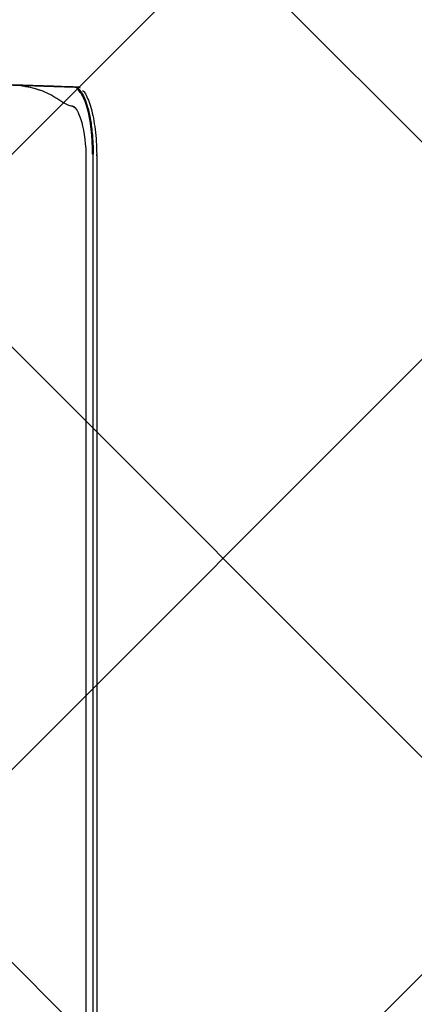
# Model space of a CAD drawing. Header units: millimetres. Extents: x 24385 to 79107, y -56478 to -23676.
# Tile 77 of 256: x 28696 to 28710, y -35230 to -35194. Entities that reach past the tile are written whole.
import ezdxf

# ---------------------------------------------------------------- set-up
doc = ezdxf.new("R2010")
doc.units = ezdxf.units.MM
doc.header["$LTSCALE"] = 2
doc.linetypes.add('DASHED', pattern=[19.05, 12.7, -6.35])
doc.layers.add('0_OPIS', color=7, linetype='Continuous', lineweight=13)
doc.layers.add('A_KRESKOWANIE', color=9, linetype='Continuous', lineweight=0)
for name, color, linetype in [('3DPLAN_A_OPIS', 8, 'Continuous'), ('IS_freon_urządzenia', 3, 'DASHED'), ('IS_KLIM_urządzenia', 3, 'Continuous')]:
    doc.layers.add(name, color=color, linetype=linetype)
doc.styles.add('ARIAL', font='arial.ttf')

# ---------------------------------------------------------------- blocks, each defined once
blk = doc.blocks.new('G$C8A3076D4')
at = {"layer": 'IS_KLIM_urządzenia', "linetype": 'Continuous'}
for p, q in [((103.386, 0.759), (103.388, 0.817)), ((100.744, 0.001), (100.744, 0.001))]:
    blk.add_line(p, q, dxfattribs=at)
for points, knots in [([(102.611, 0.919), (102.642, 1.038), (102.723, 1.269), (102.936, 1.573), (103.131, 1.892), (103.319, 2.36), (103.445, 2.965), (103.492, 3.451), (103.498, 3.69)], [0, 0, 0, 0, 0.125164, 0.250317, 0.377143, 0.504973, 0.760211, 1, 1, 1, 1]), ([(103.386, 0.772), (103.401, 1.236), (103.409, 1.455), (103.415, 1.651), (103.415, 1.634), (103.415, 1.662), (103.417, 1.698), (103.429, 2.068), (103.434, 2.24), (103.451, 2.742), (103.46, 3.035), (103.474, 3.432)], [0, 0, 0, 0, 0.256205, 0.256205, 0.51241, 0.51241, 0.768615, 0.768615, 0.896717, 0.896717, 1, 1, 1, 1]), ([(103.474, 3.432), (103.47, 3.339), (103.468, 3.252), (103.458, 2.956), (103.452, 2.781), (103.438, 2.343), (103.432, 2.16), (103.419, 1.763), (103.418, 1.726), (103.416, 1.693), (103.417, 1.712), (103.411, 1.522), (103.404, 1.304), (103.388, 0.839)], [0, 0, 0, 0, 0.024771, 0.024771, 0.089786, 0.089786, 0.219817, 0.219817, 0.479878, 0.479878, 0.739939, 0.739939, 1, 1, 1, 1]), ([(103.457, 3.036), (103.448, 2.967), (103.429, 2.829), (103.386, 2.624), (103.332, 2.423), (103.286, 2.294), (103.263, 2.231)], [0, 0, 0, 0, 0.251633, 0.503464, 0.758643, 1, 1, 1, 1]), ([(102.609, 0.896), (102.524, 0.79), (102.318, 0.681), (101.617, 0.488), (101.102, 0.424), (100.58, 0.425)], [0, 0, 0, 0, 0.462889, 0.462889, 1, 1, 1, 1]), ([(103.389, 0.865), (103.387, 0.808), (103.353, 0.749), (103.229, 0.634), (103.145, 0.578), (102.931, 0.471), (102.804, 0.421), (102.504, 0.33), (102.339, 0.292), (101.978, 0.226), (101.781, 0.199), (101.311, 0.154), (101.029, 0.14), (100.746, 0.142)], [0, 0, 0, 0, 0.173481, 0.173481, 0.328793, 0.328793, 0.484104, 0.484104, 0.639416, 0.639416, 0.794727, 0.794727, 1, 1, 1, 1]), ([(100.572, 0.425), (100.447, 0.426), (100.258, 0.426), (100.006, 0.427), (99.629, 0.427), (98.811, 0.427), (97.05, 0.427), (93.528, 0.427), (86.484, 0.427), (72.395, 0.427), (60.319, 0.427), (52.268, 0.427)], [0, 0, 0, 0, 0.007813, 0.011719, 0.015625, 0.03125, 0.0625, 0.125, 0.25, 0.5, 1, 1, 1, 1]), ([(103.259, 0.555), (103.223, 0.518), (103.176, 0.482), (102.982, 0.366), (102.787, 0.289), (102.312, 0.157), (102.026, 0.102), (101.413, 0.026), (101.08, 0.004), (100.744, 0.001)], [0, 0, 0, 0, 0.127669, 0.127669, 0.418446, 0.418446, 0.709223, 0.709223, 1, 1, 1, 1]), ([(100.746, 0.161), (101.427, 0.159), (102.096, 0.24), (102.813, 0.446), (103.005, 0.531), (103.198, 0.658), (103.246, 0.699), (103.28, 0.739)], [0, 0, 0, 0, 0.576058, 0.576058, 0.864086, 0.864086, 1, 1, 1, 1]), ([(52.269, 0.142), (58.342, 0.142), (64.415, 0.142), (75.806, 0.142), (83.784, 0.142), (91.761, 0.142), (95.75, 0.142), (97.08, 0.142), (99.074, 0.142), (99.739, 0.142), (100.463, 0.142), (100.521, 0.142), (100.58, 0.142)], [0, 0, 0, 0, 0.377122, 0.377122, 0.707371, 0.872496, 0.872496, 0.955059, 0.955059, 0.99634, 0.99634, 1, 1, 1, 1]), ([(100.58, 0), (100.544, 0), (100.508, 0), (100.329, 0), (100.185, 0), (99.465, 0), (98.89, 0), (96.013, 0), (93.711, 0), (82.202, 0), (72.995, 0), (62.38, 0), (60.972, 0), (57.132, 0), (54.7, 0), (52.269, 0)], [0, 0, 0, 0, 0.002233, 0.002233, 0.011167, 0.011167, 0.0469, 0.0469, 0.189835, 0.189835, 0.761574, 0.761574, 0.84899, 0.84899, 1, 1, 1, 1])]:
    blk.add_open_spline(points, degree=3, knots=knots, dxfattribs=at)
for points, degree in [([(102.605, 0.873), (102.619, 0.919)], 1), ([(102.652, 0.992), (102.651, 0.977), (102.647, 0.962), (102.64, 0.946)], 3), ([(102.656, 1.029), (102.655, 1.022), (102.654, 1.016), (102.654, 1.009)], 3), ([(100.58, 0.425), (100.578, 0.425), (100.575, 0.425), (100.572, 0.425)], 3), ([(103.35, 0.654), (103.383, 0.694), (103.379, 0.739)], 2), ([(103.384, 0.737), (103.384, 0.736), (103.384, 0.736), (103.384, 0.736)], 3), ([(103.385, 0.744), (103.385, 0.749), (103.386, 0.754), (103.386, 0.759)], 3), ([(103.386, 0.759), (103.386, 0.763), (103.386, 0.767), (103.386, 0.772)], 3), ([(100.58, 0.142), (100.636, 0.142), (100.691, 0.141), (100.746, 0.141)], 3), ([(100.688, 0), (100.652, 0), (100.616, 0), (100.58, 0)], 3), ([(100.682, 0), (100.713, 0), (100.744, 0.001)], 2)]:
    blk.add_open_spline(points, degree=degree, dxfattribs=at)
blk = doc.blocks.new('II pietrooo')
at = {"layer": 'A_KRESKOWANIE', "transparency": 33554687}
h = blk.add_hatch(dxfattribs=at)
h.set_pattern_fill('ANSI37', color=256, scale=5)
h.paths.add_polyline_path([(29041.457, -35023.037), (28860.457, -35023.037), (28860.457, -35014.037), (28745.457, -35014.037), (28674.457, -35014.037), (28674.457, -35084.037), (28697.457, -35084.037), (28697.457, -35187.037), (28685.708, -35187.037), (28685.708, -35200.32), (28674.457, -35200.32), (28674.457, -35444.037), (28826.457, -35444.037), (28826.457, -35302.037), (28932.457, -35302.037), (28932.457, -35444.037), (29175.457, -35444.037), (29175.457, -35404.037), (29226.457, -35404.037), (29226.457, -35014.037), (29156.457, -35014.037), (29041.457, -35014.037)])
h.paths.add_polyline_path([(29052.545, -35277.894), (28844.012, -35277.894), (28844.012, -35222.58), (29052.545, -35222.58)], flags=16)
h.paths.add_polyline_path([(28885.604, -35252.075), (29003.18, -35252.075), (29003.18, -35230.559), (28885.604, -35230.559)], flags=8)
h.paths.add_polyline_path([(28875.265, -35273.795), (28992.841, -35273.795), (28992.841, -35252.279), (28875.265, -35252.279)], flags=8)
h.paths.add_polyline_path([(28840.515, -35146.32), (29083.644, -35146.32), (29083.644, -35200.32), (28840.515, -35200.32)], flags=16)
h.paths.add_polyline_path([(28845.532, -35167.934), (28882.864, -35167.934), (28882.864, -35149.886), (28845.532, -35149.886)], flags=8)
h.paths.add_polyline_path([(28903.238, -35168.138), (29004.566, -35168.138), (29004.566, -35149.73), (28903.238, -35149.73)], flags=8)
h.paths.add_polyline_path([(28902.962, -35198.048), (28949.642, -35198.048), (28949.642, -35177.636), (28902.962, -35177.636)], flags=8)
h.paths.add_polyline_path([(28949.682, -35195.748), (28973.898, -35195.748), (28973.898, -35177.532), (28949.682, -35177.532)], flags=8)
h.paths.add_polyline_path([(28839.9, -35193.689), (28889.252, -35193.689), (28889.252, -35176.842), (28839.9, -35176.842)], flags=24)
h.paths.add_polyline_path([(28987.439, -35040.85), (29026, -35040.85), (29026, -35024.003), (28987.439, -35024.003)], flags=24)
h.paths.add_polyline_path([(28879.457, -35302.037), (28879.457, -35330.037), (28932.457, -35330.037), (28932.457, -35302.037)])
h.paths.add_polyline_path([(28879.457, -35330.037), (28879.457, -35302.037), (28826.457, -35330.037)])
h.paths.add_polyline_path([(28826.457, -35330.037), (28826.457, -35444.037), (28829.457, -35444.037), (28829.457, -35451.375), (28831.55, -35451.375), (28879.457, -35366.786, -0.262592), (28928.411, -35451.375), (28929.457, -35451.375), (28929.457, -35444.037), (28932.457, -35444.037), (28932.457, -35330.037)])
h.paths.add_polyline_path([(28928.411, -35451.375, 0.262592), (28879.457, -35366.786), (28831.55, -35451.375), (28831.55, -35453.468), (28832.597, -35453.468), (28832.597, -35456.607), (28831.55, -35456.607), (28831.55, -35458.7), (28829.457, -35458.7), (28829.457, -35466.037), (28929.457, -35466.037), (28929.457, -35458.7), (28927.364, -35458.7), (28927.364, -35456.607), (28926.318, -35456.607), (28926.318, -35453.468), (28927.364, -35453.468), (28927.364, -35451.375)])
h.paths.add_polyline_path([(28863.408, -35449.188), (28905.68, -35449.188), (28905.68, -35424.888), (28863.408, -35424.888)], flags=24)
h.paths.add_polyline_path([(28879.457, -35302.037), (28826.457, -35302.037), (28826.457, -35330.037)])
at = {"layer": '3DPLAN_A_OPIS', "color": 1, "lineweight": 30, "style": 'ARIAL'}
for tag, p in [('WYŁĄCZONE', (29640.582, -35218.771)), ('WYŁĄCZONE', (30122.415, -35218.771)), ('Z_OPRACOWANIA', (29630.242, -35241.206)), ('Z_OPRACOWANIA', (30112.076, -35241.206)), ('WYŁĄCZONE', (28887.308, -35245.559)), ('Z_OPRACOWANIA', (28876.969, -35267.279)), ('WYŁĄCZONE', (30987.797, -35381.78)), ('Z_OPRACOWANIA', (30977.458, -35404.214))]:
    blk.add_attdef(tag, p, '', height=12, dxfattribs=at)

msp = doc.modelspace()

# ---------------------------------------------------------------- block references
at = {"layer": '0_OPIS'}
msp.add_blockref('II pietrooo', (0, 0), dxfattribs=at)
at = {"layer": 'IS_freon_urządzenia', "xscale": 0.9269462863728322, "yscale": 0.9269462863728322, "zscale": 0.9269462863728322, "rotation": 90}
msp.add_blockref('G$C8A3076D4', (28698.542, -35292.459), dxfattribs=at)

doc.saveas('drawing.dxf')
